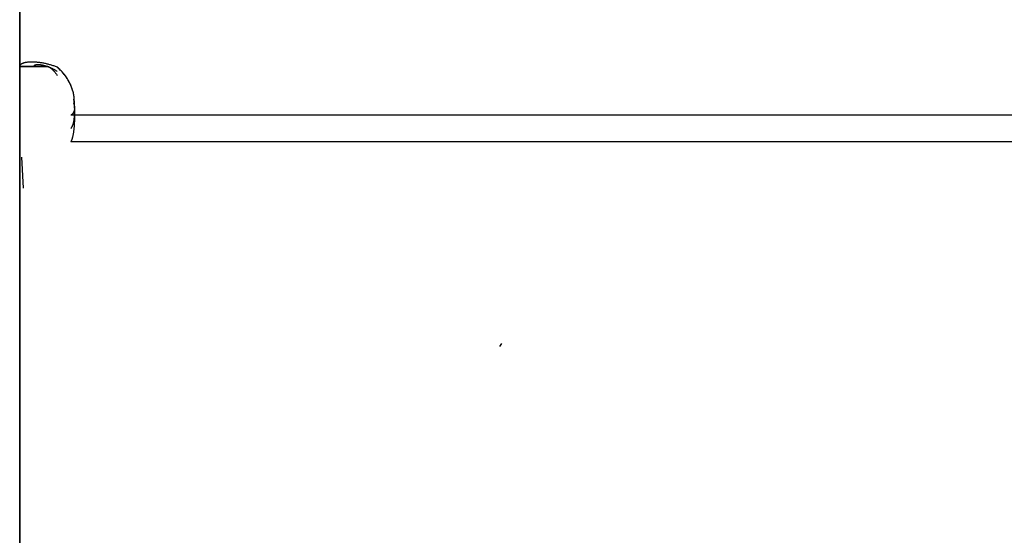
# Model space of a CAD drawing. Header units: millimetres. Extents: x 0 to 900, y -30 to 196.
# Tile 24 of 68: x 0 to 52, y 63 to 90. Entities that reach past the tile are written whole.
import ezdxf

# ---------------------------------------------------------------- set-up
doc = ezdxf.new("R2010")
doc.units = ezdxf.units.MM
doc.header["$MEASUREMENT"] = 0
doc.layers.add('Predefinito', color=5, linetype='Continuous')

# ---------------------------------------------------------------- blocks, each defined once
blk = doc.blocks.new('(#4957) MENSOLA_INTELIGENTE')
at = {"layer": 'Predefinito', "extrusion": (1, 0, 0)}
for points in [[(253.053, -143.639), (234.662, -83.486)], [(253.053, -143.639), (234.662, -83.486)], [(253.053, -143.639), (234.662, -83.486)], [(234.662, -83.486), (234.606, -83.308), (234.546, -83.13), (234.483, -82.952), (234.416, -82.775), (234.345, -82.598), (234.27, -82.421), (234.191, -82.245), (234.109, -82.07), (234.023, -81.895), (233.933, -81.722), (233.839, -81.549), (233.741, -81.378), (233.64, -81.207), (233.535, -81.039), (233.426, -80.871), (233.313, -80.706), (233.197, -80.542), (233.077, -80.38), (232.954, -80.22), (232.827, -80.062), (232.696, -79.906), (232.562, -79.753), (232.425, -79.602), (232.284, -79.453), (232.14, -79.308), (231.993, -79.165), (231.842, -79.025), (231.689, -78.888), (231.533, -78.754), (231.374, -78.623), (231.212, -78.495), (231.048, -78.371), (230.881, -78.25), (230.711, -78.132), (230.54, -78.019), (230.366, -77.908), (230.19, -77.802), (230.012, -77.699), (229.832, -77.6), (229.651, -77.505), (229.468, -77.414), (229.283, -77.327), (229.097, -77.243), (228.91, -77.164), (228.722, -77.089), (228.533, -77.017), (228.343, -76.95), (228.152, -76.887), (227.961, -76.827), (227.769, -76.772), (227.577, -76.721), (227.385, -76.674), (227.192, -76.631), (227, -76.591), (226.807, -76.556), (226.615, -76.525), (226.423, -76.497), (226.232, -76.474), (226.041, -76.454), (225.851, -76.438), (225.662, -76.425), (225.473, -76.416), (225.286, -76.411), (225.099, -76.409)], [(225.099, -76.409), (225.444, -76.415), (225.788, -76.433), (226.131, -76.463), (226.472, -76.504), (226.813, -76.557), (227.151, -76.622), (227.487, -76.698), (227.819, -76.786), (228.149, -76.886), (228.475, -76.996), (228.797, -77.118), (229.115, -77.251), (229.428, -77.395), (229.736, -77.549), (230.038, -77.714), (230.334, -77.889), (230.625, -78.074), (230.908, -78.27), (231.185, -78.474), (231.455, -78.689), (231.717, -78.912), (231.971, -79.144), (232.217, -79.385), (232.455, -79.634), (232.684, -79.892), (232.903, -80.157), (233.114, -80.429), (233.315, -80.708), (233.507, -80.995), (233.688, -81.287), (233.859, -81.586), (234.02, -81.89), (234.17, -82.2), (234.31, -82.515), (234.439, -82.834), (234.556, -83.158), (234.662, -83.486)], [(141.647, -76.409), (141.647, -188.156)], [(141.647, -76.409), (141.647, -188.156)], [(128.182, -77.246), (42.534, -103.432)], [(127.963, -76.529), (42.314, -102.715)], [(127.744, -75.812), (42.095, -101.997)], [(84.919, -88.905), (85.358, -90.339)], [(35.254, -108.471), (66.629, -211.091)], [(35.254, -108.471), (66.629, -211.091)], [(65.712, -209.803), (34.586, -107.996)], [(64.277, -210.242), (33.152, -108.435)], [(42.534, -103.432), (36.612, -105.242)], [(42.095, -101.997), (42.534, -103.432)], [(36.393, -104.525), (42.314, -102.715)], [(42.095, -101.997), (36.174, -103.808)], [(39.573, -104.337), (39.134, -102.903)], [(36.288, -103.654), (36.361, -103.71), (36.433, -103.769), (36.504, -103.831), (36.539, -103.863), (36.573, -103.895), (36.607, -103.929), (36.64, -103.963), (36.673, -103.998), (36.705, -104.034), (36.737, -104.07), (36.768, -104.107), (36.799, -104.145), (36.829, -104.183), (36.858, -104.222), (36.887, -104.261), (36.915, -104.302), (36.943, -104.342), (36.97, -104.384), (36.996, -104.426), (37.021, -104.468), (37.046, -104.511), (37.07, -104.555), (37.093, -104.599), (37.115, -104.643), (37.136, -104.688), (37.157, -104.733), (37.177, -104.779), (37.196, -104.825), (37.214, -104.872), (37.231, -104.918), (37.248, -104.965), (37.263, -105.013), (37.278, -105.06), (37.292, -105.108), (37.304, -105.156), (37.316, -105.204), (37.327, -105.253), (37.338, -105.301), (37.347, -105.35), (37.355, -105.399), (37.363, -105.447), (37.369, -105.496), (37.375, -105.545), (37.379, -105.593), (37.383, -105.642), (37.386, -105.691), (37.388, -105.739), (37.39, -105.788), (37.39, -105.836), (37.389, -105.884), (37.388, -105.932), (37.386, -105.98), (37.383, -106.027), (37.379, -106.075), (37.374, -106.122), (37.362, -106.215), (37.348, -106.307), (37.33, -106.397), (37.309, -106.487), (37.285, -106.577), (37.257, -106.666), (37.242, -106.711), (37.226, -106.756), (37.21, -106.8), (37.192, -106.845), (37.174, -106.889), (37.154, -106.933), (37.134, -106.977), (37.113, -107.021), (37.092, -107.064), (37.069, -107.107), (37.045, -107.15), (37.021, -107.193), (36.996, -107.235), (36.97, -107.276), (36.943, -107.318), (36.916, -107.359), (36.887, -107.399), (36.858, -107.439), (36.828, -107.479), (36.798, -107.518), (36.766, -107.557), (36.734, -107.594), (36.701, -107.632), (36.668, -107.669), (36.633, -107.705), (36.598, -107.74), (36.563, -107.775), (36.527, -107.81), (36.49, -107.843), (36.452, -107.876), (36.414, -107.908), (36.376, -107.939), (36.337, -107.97), (36.297, -108), (36.257, -108.029), (36.216, -108.057), (36.175, -108.085), (36.134, -108.112), (36.092, -108.138), (36.05, -108.163), (36.008, -108.187), (35.965, -108.211), (35.922, -108.233), (35.878, -108.255), (35.834, -108.276), (35.791, -108.296), (35.746, -108.315), (35.702, -108.334), (35.658, -108.351), (35.613, -108.368), (35.568, -108.384), (35.524, -108.399), (35.434, -108.426), (35.344, -108.45), (35.254, -108.471)], [(35.254, -108.471), (35.346, -108.45), (35.437, -108.425), (35.526, -108.398), (35.615, -108.367), (35.703, -108.333), (35.789, -108.296), (35.875, -108.257), (35.958, -108.214), (36.041, -108.168), (36.121, -108.12), (36.2, -108.069), (36.277, -108.015), (36.352, -107.958), (36.425, -107.899), (36.496, -107.837), (36.565, -107.773), (36.631, -107.707), (36.695, -107.638), (36.757, -107.567), (36.816, -107.494), (36.873, -107.419), (36.927, -107.342), (36.978, -107.264), (37.027, -107.183), (37.072, -107.101), (37.115, -107.017), (37.155, -106.932), (37.192, -106.846), (37.226, -106.758), (37.256, -106.669), (37.284, -106.579), (37.308, -106.488), (37.33, -106.397), (37.348, -106.305), (37.363, -106.212), (37.374, -106.119), (37.383, -106.025), (37.388, -105.931), (37.39, -105.837), (37.389, -105.743), (37.384, -105.649), (37.376, -105.556), (37.365, -105.462), (37.35, -105.369), (37.333, -105.277), (37.312, -105.186), (37.288, -105.095), (37.261, -105.005), (37.23, -104.916), (37.197, -104.828), (37.16, -104.741), (37.121, -104.656), (37.079, -104.572), (37.033, -104.49), (36.985, -104.409), (36.934, -104.33), (36.881, -104.253), (36.825, -104.177), (36.766, -104.104), (36.704, -104.033), (36.641, -103.964), (36.574, -103.897), (36.506, -103.833), (36.435, -103.771), (36.363, -103.711), (36.288, -103.654)], [(36.288, -103.654), (36.363, -103.711), (36.435, -103.771), (36.506, -103.833), (36.574, -103.897), (36.641, -103.964), (36.704, -104.033), (36.766, -104.104), (36.825, -104.177), (36.881, -104.253), (36.934, -104.33), (36.985, -104.409), (37.033, -104.49), (37.079, -104.572), (37.121, -104.656), (37.16, -104.741), (37.197, -104.828), (37.23, -104.916), (37.261, -105.005), (37.288, -105.095), (37.312, -105.186), (37.333, -105.277), (37.35, -105.369), (37.365, -105.462), (37.376, -105.556), (37.384, -105.649), (37.389, -105.743), (37.39, -105.837), (37.388, -105.931), (37.383, -106.025), (37.374, -106.119), (37.363, -106.212), (37.348, -106.305), (37.33, -106.397), (37.308, -106.488), (37.284, -106.579), (37.256, -106.669), (37.226, -106.758), (37.192, -106.846), (37.155, -106.932), (37.115, -107.017), (37.072, -107.101), (37.027, -107.183), (36.978, -107.264), (36.927, -107.342), (36.873, -107.419), (36.816, -107.494), (36.757, -107.567), (36.695, -107.638), (36.631, -107.707), (36.565, -107.773), (36.496, -107.837), (36.425, -107.899), (36.352, -107.958), (36.277, -108.015), (36.2, -108.069), (36.121, -108.12), (36.041, -108.168), (35.958, -108.214), (35.875, -108.257), (35.789, -108.296), (35.703, -108.333), (35.615, -108.367), (35.526, -108.398), (35.437, -108.425), (35.346, -108.45), (35.254, -108.471)], [(35.559, -102.627), (35.571, -102.664), (35.583, -102.702), (35.597, -102.739), (35.611, -102.776), (35.626, -102.813), (35.642, -102.85), (35.658, -102.886), (35.676, -102.922), (35.694, -102.958), (35.713, -102.994), (35.732, -103.029), (35.752, -103.064), (35.773, -103.098), (35.795, -103.132), (35.817, -103.166), (35.84, -103.199), (35.864, -103.232), (35.888, -103.264), (35.913, -103.296), (35.939, -103.327), (35.965, -103.358), (35.992, -103.388), (36.019, -103.417), (36.047, -103.446), (36.076, -103.474), (36.105, -103.502), (36.134, -103.529), (36.164, -103.555), (36.194, -103.581), (36.225, -103.606), (36.256, -103.63), (36.288, -103.654)], [(36.288, -103.654), (36.234, -103.613), (36.182, -103.571), (36.131, -103.526), (36.082, -103.48), (36.034, -103.433), (35.988, -103.383), (35.944, -103.333), (35.901, -103.28), (35.86, -103.227), (35.821, -103.172), (35.784, -103.115), (35.749, -103.058), (35.715, -102.999), (35.684, -102.939), (35.655, -102.879), (35.628, -102.817), (35.603, -102.754), (35.58, -102.691), (35.559, -102.627)], [(36.288, -103.654), (36.234, -103.613), (36.182, -103.571), (36.131, -103.526), (36.082, -103.48), (36.034, -103.433), (35.988, -103.383), (35.944, -103.333), (35.901, -103.28), (35.86, -103.227), (35.821, -103.172), (35.784, -103.115), (35.749, -103.058), (35.715, -102.999), (35.684, -102.939), (35.655, -102.879), (35.628, -102.817), (35.603, -102.754), (35.58, -102.691), (35.559, -102.627)], [(36.174, -103.808), (36.612, -105.242)], [(34.412, -98.876), (35.559, -102.627)], [(34.412, -98.876), (35.559, -102.627)], [(34.412, -98.876), (35.559, -102.627)], [(35.278, -105.65), (34.84, -104.216)], [(33.612, -96.258), (34.412, -98.876)], [(33.612, -96.258), (34.412, -98.876)], [(33.612, -96.258), (34.412, -98.876)], [(34.586, -107.996), (33.152, -108.435)], [(34.468, -105.898), (34.029, -104.463)], [(34.029, -104.463), (34.127, -104.783)], [(34.136, -106.522), (32.701, -106.961)], [(32.859, -105.416), (34.175, -106.136)], [(27.318, -75.671), (33.612, -96.258)], [(27.318, -75.671), (33.612, -96.258)], [(27.318, -75.671), (33.612, -96.258)]]:
    blk.add_lwpolyline(points, dxfattribs=at)
at = {"layer": 'Predefinito'}
for points in [[(1.5, 234.662), (0, 234.662)], [(898.4, 81.986), (1.6, 81.986)], [(898.4, 81.548), (1.6, 81.548)], [(0, 37.39), (1.5, 37.39)], [(0, 36.288), (1.5, 36.288)], [(1.5, 35.559), (0, 35.559)], [(1.5, 34.986), (0, 34.986)], [(0, 34.412), (1.5, 34.412)], [(2.886, 34.136), (450, 34.136)], [(897.074, 34.114), (2.926, 34.114)], [(1.5, 34.012), (0, 34.012)], [(0, 33.612), (1.5, 33.612)], [(450, 32.701), (2.886, 32.701)], [(897.074, 32.614), (2.926, 32.614)], [(1.5, 30.465), (0, 30.465)]]:
    blk.add_lwpolyline(points, dxfattribs=at)
at = {"layer": 'Predefinito', "extrusion": (0.999863, -0.015922, -0.004542)}
blk.add_lwpolyline([(42.115, -101.992), (36.307, -103.649)], dxfattribs=at)
at = {"layer": 'Predefinito', "extrusion": (0.886362, 0.275996, 0.371737)}
blk.add_lwpolyline([(34.201, -100.769), (34.062, -100.934)], dxfattribs=at)
at = {"layer": 'Predefinito', "extrusion": (0, -0.292372, 0.956305)}
for points in [[(1.6, 4.243), (1.601, 4.195), (1.602, 4.148), (1.605, 4.101), (1.609, 4.053), (1.614, 4.005), (1.62, 3.958), (1.628, 3.91), (1.636, 3.863), (1.646, 3.815), (1.657, 3.768), (1.669, 3.721), (1.683, 3.674), (1.697, 3.627), (1.713, 3.581), (1.729, 3.535), (1.747, 3.49), (1.766, 3.445), (1.786, 3.4), (1.807, 3.356), (1.829, 3.313), (1.853, 3.27), (1.877, 3.228), (1.902, 3.186), (1.928, 3.145), (1.955, 3.105), (1.983, 3.066), (2.012, 3.027), (2.041, 2.99), (2.072, 2.953), (2.103, 2.917), (2.134, 2.882), (2.167, 2.848)], [(1.6, 4.243), (1.601, 4.176), (1.605, 4.108), (1.61, 4.042), (1.618, 3.975), (1.628, 3.909), (1.64, 3.843), (1.655, 3.777), (1.672, 3.712), (1.691, 3.648), (1.712, 3.584), (1.735, 3.521), (1.76, 3.459), (1.787, 3.397), (1.817, 3.337), (1.848, 3.278), (1.882, 3.219), (1.917, 3.162), (1.954, 3.107), (1.993, 3.052), (2.034, 2.999), (2.077, 2.947), (2.121, 2.896), (2.167, 2.848)], [(1.6, 4.243), (1.601, 4.195), (1.602, 4.148), (1.605, 4.101), (1.609, 4.053), (1.614, 4.005), (1.62, 3.958), (1.628, 3.91), (1.636, 3.863), (1.646, 3.815), (1.657, 3.768), (1.669, 3.721), (1.683, 3.674), (1.697, 3.627), (1.713, 3.581), (1.729, 3.535), (1.747, 3.49), (1.766, 3.445), (1.786, 3.4), (1.807, 3.356), (1.829, 3.313), (1.853, 3.27), (1.877, 3.228), (1.902, 3.186), (1.928, 3.145), (1.955, 3.105), (1.983, 3.066), (2.012, 3.027), (2.041, 2.99), (2.072, 2.953), (2.103, 2.917), (2.134, 2.882), (2.167, 2.848)], [(2.167, 2.848), (2.211, 2.802), (2.253, 2.754), (2.295, 2.706), (2.336, 2.657), (2.375, 2.607), (2.414, 2.555), (2.451, 2.503), (2.487, 2.45), (2.521, 2.396), (2.554, 2.342), (2.586, 2.286), (2.617, 2.23), (2.646, 2.174), (2.674, 2.116), (2.701, 2.058), (2.726, 2)], [(2.167, 2.848), (2.231, 2.78), (2.292, 2.71), (2.351, 2.638), (2.407, 2.565), (2.461, 2.489), (2.512, 2.411), (2.56, 2.332), (2.606, 2.251), (2.649, 2.169), (2.689, 2.085), (2.726, 2)], [(2.167, 2.848), (2.211, 2.802), (2.253, 2.754), (2.295, 2.706), (2.336, 2.657), (2.375, 2.607), (2.414, 2.555), (2.451, 2.503), (2.487, 2.45), (2.521, 2.396), (2.554, 2.342), (2.586, 2.286), (2.617, 2.23), (2.646, 2.174), (2.674, 2.116), (2.701, 2.058), (2.726, 2)]]:
    blk.add_lwpolyline(points, dxfattribs=at)
at = {"layer": 'Predefinito', "extrusion": (0, 1, 0)}
for points in [[(-1.5, -108.471), (0, -108.471)], [(0, -108.471), (-1.5, -108.471)], [(-2.726, -105.898), (-450, -105.898)], [(-450, -104.463), (-2.726, -104.463)]]:
    blk.add_lwpolyline(points, dxfattribs=at)
at = {"layer": 'Predefinito', "extrusion": (-0.148939, -0.15824, 0.976103)}
blk.add_lwpolyline([(-22.666, 0.824), (-22.666, 2.325)], dxfattribs=at)
at = {"layer": 'Predefinito', "extrusion": (0, 0.956305, 0.292372)}
for points in [[(-2.886, -111.848), (-2.875, -111.903), (-2.863, -111.957), (-2.85, -112.012), (-2.835, -112.066), (-2.82, -112.12), (-2.803, -112.174), (-2.785, -112.228), (-2.766, -112.281), (-2.746, -112.334), (-2.725, -112.387), (-2.702, -112.439), (-2.679, -112.491), (-2.654, -112.542), (-2.628, -112.593), (-2.601, -112.644), (-2.573, -112.694), (-2.544, -112.743), (-2.514, -112.792), (-2.483, -112.839), (-2.451, -112.887), (-2.418, -112.933), (-2.384, -112.979), (-2.35, -113.024), (-2.314, -113.068), (-2.277, -113.111), (-2.24, -113.154), (-2.202, -113.195), (-2.163, -113.236), (-2.123, -113.276), (-2.083, -113.315), (-2.042, -113.353), (-2, -113.389)], [(-2.886, -111.848), (-2.867, -111.937), (-2.846, -112.025), (-2.822, -112.112), (-2.795, -112.199), (-2.765, -112.284), (-2.732, -112.368), (-2.697, -112.452), (-2.658, -112.534), (-2.617, -112.614), (-2.573, -112.694), (-2.527, -112.771), (-2.478, -112.848), (-2.426, -112.922), (-2.372, -112.995), (-2.316, -113.066), (-2.257, -113.135), (-2.196, -113.201), (-2.133, -113.266), (-2.067, -113.329), (-2, -113.389)], [(-2.886, -111.848), (-2.875, -111.903), (-2.863, -111.957), (-2.85, -112.012), (-2.835, -112.066), (-2.82, -112.12), (-2.803, -112.174), (-2.785, -112.228), (-2.766, -112.281), (-2.746, -112.334), (-2.725, -112.387), (-2.702, -112.439), (-2.679, -112.491), (-2.654, -112.542), (-2.628, -112.593), (-2.601, -112.644), (-2.573, -112.694), (-2.544, -112.743), (-2.514, -112.792), (-2.483, -112.839), (-2.451, -112.887), (-2.418, -112.933), (-2.384, -112.979), (-2.35, -113.024), (-2.314, -113.068), (-2.277, -113.111), (-2.24, -113.154), (-2.202, -113.195), (-2.163, -113.236), (-2.123, -113.276), (-2.083, -113.315), (-2.042, -113.353), (-2, -113.389)]]:
    blk.add_lwpolyline(points, dxfattribs=at)
at = {"layer": 'Predefinito'}
for points in [[(2, 33.152, -108.435), (1.956, 33.158, -108.452), (1.911, 33.165, -108.469), (1.866, 33.173, -108.486), (1.822, 33.182, -108.502), (1.777, 33.191, -108.517), (1.732, 33.202, -108.532), (1.687, 33.214, -108.546), (1.643, 33.227, -108.559), (1.598, 33.24, -108.572), (1.553, 33.255, -108.584), (1.509, 33.271, -108.596), (1.464, 33.287, -108.607), (1.42, 33.304, -108.617), (1.376, 33.323, -108.627), (1.332, 33.342, -108.637), (1.289, 33.362, -108.646), (1.245, 33.383, -108.654), (1.202, 33.405, -108.662), (1.159, 33.427, -108.669), (1.117, 33.451, -108.675), (1.075, 33.475, -108.681), (1.034, 33.501, -108.687), (0.992, 33.527, -108.692), (0.952, 33.554, -108.696), (0.911, 33.581, -108.7), (0.872, 33.61, -108.704), (0.832, 33.64, -108.706), (0.794, 33.67, -108.709), (0.756, 33.701, -108.711), (0.718, 33.733, -108.712), (0.682, 33.766, -108.713), (0.645, 33.799, -108.713), (0.61, 33.834, -108.713), (0.575, 33.869, -108.712), (0.541, 33.904, -108.711), (0.508, 33.941, -108.709), (0.476, 33.978, -108.707), (0.444, 34.017, -108.704), (0.413, 34.056, -108.701), (0.383, 34.095, -108.697), (0.355, 34.136, -108.693), (0.327, 34.177, -108.688), (0.299, 34.219, -108.683), (0.273, 34.261, -108.677), (0.248, 34.304, -108.671), (0.224, 34.348, -108.665), (0.201, 34.393, -108.658), (0.18, 34.438, -108.65), (0.159, 34.485, -108.642), (0.139, 34.531, -108.634), (0.121, 34.579, -108.625), (0.104, 34.627, -108.616), (0.088, 34.676, -108.606), (0.073, 34.725, -108.596), (0.059, 34.775, -108.585), (0.047, 34.826, -108.574), (0.036, 34.877, -108.563), (0.027, 34.929, -108.551), (0.019, 34.982, -108.539), (0.012, 35.035, -108.526), (0.007, 35.089, -108.513), (0.003, 35.143, -108.499), (0.001, 35.199, -108.485), (0, 35.254, -108.471)], [(2, 33.866, -108.217), (1.974, 33.871, -108.233), (1.948, 33.877, -108.249), (1.922, 33.883, -108.265), (1.895, 33.89, -108.28), (1.869, 33.897, -108.295), (1.842, 33.905, -108.309), (1.815, 33.914, -108.324), (1.788, 33.923, -108.337), (1.761, 33.932, -108.351), (1.734, 33.942, -108.364), (1.706, 33.952, -108.377), (1.679, 33.964, -108.389), (1.652, 33.975, -108.401), (1.624, 33.987, -108.412), (1.597, 34, -108.423), (1.57, 34.013, -108.434), (1.543, 34.027, -108.444), (1.516, 34.041, -108.454), (1.489, 34.056, -108.464), (1.462, 34.072, -108.473), (1.436, 34.088, -108.482), (1.409, 34.104, -108.49), (1.383, 34.122, -108.498), (1.357, 34.14, -108.505), (1.332, 34.158, -108.512), (1.306, 34.177, -108.519), (1.281, 34.197, -108.525), (1.257, 34.217, -108.53), (1.232, 34.238, -108.536), (1.208, 34.259, -108.541), (1.185, 34.281, -108.545), (1.162, 34.304, -108.549), (1.139, 34.327, -108.552), (1.116, 34.351, -108.556), (1.095, 34.376, -108.558), (1.073, 34.401, -108.56), (1.053, 34.427, -108.562), (1.032, 34.453, -108.564), (1.013, 34.479, -108.565), (0.993, 34.507, -108.565), (0.975, 34.534, -108.565), (0.957, 34.562, -108.565), (0.939, 34.591, -108.564), (0.923, 34.62, -108.563), (0.907, 34.649, -108.562), (0.891, 34.679, -108.56), (0.876, 34.709, -108.558), (0.862, 34.739, -108.556), (0.849, 34.77, -108.553), (0.836, 34.801, -108.55), (0.824, 34.832, -108.546), (0.813, 34.864, -108.542), (0.803, 34.895, -108.538), (0.794, 34.927, -108.533), (0.785, 34.959, -108.529), (0.777, 34.992, -108.523), (0.77, 35.024, -108.518), (0.764, 35.057, -108.512), (0.759, 35.09, -108.506), (0.754, 35.122, -108.499), (0.751, 35.155, -108.493), (0.749, 35.188, -108.486), (0.747, 35.221, -108.478), (0.747, 35.254, -108.471)], [(1.5, 35.254, -108.471), (1.5, 35.241, -108.472), (1.501, 35.227, -108.474), (1.502, 35.213, -108.475), (1.503, 35.2, -108.476), (1.505, 35.186, -108.476), (1.507, 35.172, -108.477), (1.509, 35.159, -108.477), (1.512, 35.145, -108.477), (1.515, 35.131, -108.476), (1.519, 35.118, -108.475), (1.522, 35.104, -108.474), (1.527, 35.09, -108.473), (1.531, 35.077, -108.471), (1.536, 35.063, -108.469), (1.541, 35.05, -108.467), (1.546, 35.037, -108.465), (1.552, 35.023, -108.462), (1.558, 35.01, -108.459), (1.564, 34.997, -108.456), (1.57, 34.984, -108.452), (1.577, 34.971, -108.448), (1.584, 34.958, -108.444), (1.591, 34.946, -108.439), (1.598, 34.933, -108.435), (1.606, 34.921, -108.43), (1.614, 34.909, -108.424), (1.622, 34.897, -108.418), (1.63, 34.885, -108.412), (1.639, 34.873, -108.406), (1.648, 34.862, -108.399), (1.656, 34.851, -108.393), (1.665, 34.839, -108.385), (1.675, 34.829, -108.378), (1.684, 34.818, -108.37), (1.694, 34.807, -108.362), (1.703, 34.797, -108.353), (1.713, 34.787, -108.344), (1.723, 34.777, -108.335), (1.733, 34.768, -108.326), (1.744, 34.758, -108.316), (1.754, 34.749, -108.306), (1.764, 34.74, -108.296), (1.775, 34.731, -108.285), (1.785, 34.722, -108.274), (1.796, 34.714, -108.263), (1.807, 34.705, -108.251), (1.818, 34.697, -108.239), (1.828, 34.689, -108.227), (1.85, 34.674, -108.202), (1.872, 34.659, -108.176), (1.894, 34.645, -108.149), (1.915, 34.632, -108.121), (1.937, 34.62, -108.091), (1.958, 34.608, -108.06), (1.979, 34.597, -108.029), (2, 34.586, -107.996)], [(2.726, 34.468, -105.898), (2.736, 34.456, -105.902), (2.745, 34.444, -105.906), (2.755, 34.433, -105.91), (2.764, 34.422, -105.915), (2.773, 34.41, -105.92), (2.781, 34.399, -105.925), (2.79, 34.389, -105.93), (2.798, 34.378, -105.936), (2.806, 34.367, -105.942), (2.814, 34.357, -105.948), (2.821, 34.347, -105.955), (2.829, 34.337, -105.961), (2.836, 34.327, -105.968), (2.842, 34.317, -105.975), (2.849, 34.308, -105.983), (2.855, 34.298, -105.99), (2.861, 34.289, -105.998), (2.867, 34.28, -106.006), (2.873, 34.271, -106.015), (2.878, 34.263, -106.023), (2.883, 34.254, -106.032), (2.888, 34.246, -106.041), (2.893, 34.238, -106.05), (2.897, 34.231, -106.059), (2.901, 34.223, -106.068), (2.905, 34.216, -106.078), (2.909, 34.209, -106.088), (2.913, 34.202, -106.098), (2.916, 34.195, -106.108), (2.919, 34.189, -106.118), (2.922, 34.183, -106.128), (2.924, 34.177, -106.139), (2.927, 34.171, -106.15), (2.929, 34.166, -106.16), (2.931, 34.16, -106.171), (2.932, 34.156, -106.182), (2.934, 34.151, -106.194), (2.935, 34.147, -106.205), (2.936, 34.142, -106.216), (2.937, 34.139, -106.228), (2.937, 34.135, -106.239), (2.937, 34.132, -106.251), (2.937, 34.129, -106.263), (2.937, 34.126, -106.275), (2.937, 34.123, -106.287), (2.936, 34.121, -106.299), (2.935, 34.119, -106.311), (2.934, 34.118, -106.323), (2.933, 34.116, -106.335), (2.931, 34.115, -106.347), (2.929, 34.115, -106.36), (2.927, 34.114, -106.372), (2.925, 34.114, -106.385), (2.923, 34.115, -106.397), (2.92, 34.115, -106.409), (2.917, 34.116, -106.422), (2.914, 34.117, -106.434), (2.911, 34.119, -106.447), (2.907, 34.121, -106.46), (2.903, 34.123, -106.472), (2.899, 34.126, -106.485), (2.895, 34.129, -106.497), (2.89, 34.132, -106.51), (2.886, 34.136, -106.522)], [(2.726, 34.248, -105.178), (2.735, 34.22, -105.187), (2.744, 34.192, -105.197), (2.753, 34.165, -105.207), (2.762, 34.138, -105.218), (2.77, 34.111, -105.23), (2.778, 34.084, -105.242), (2.786, 34.057, -105.255), (2.794, 34.031, -105.269), (2.802, 34.005, -105.283), (2.809, 33.979, -105.298), (2.816, 33.953, -105.314), (2.823, 33.928, -105.33), (2.83, 33.903, -105.347), (2.837, 33.878, -105.365), (2.843, 33.854, -105.383), (2.849, 33.83, -105.402), (2.855, 33.806, -105.421), (2.861, 33.783, -105.441), (2.866, 33.761, -105.461), (2.871, 33.738, -105.482), (2.877, 33.717, -105.504), (2.881, 33.695, -105.526), (2.886, 33.675, -105.549), (2.89, 33.655, -105.572), (2.895, 33.635, -105.596), (2.899, 33.616, -105.62), (2.902, 33.598, -105.645), (2.906, 33.58, -105.67), (2.909, 33.563, -105.695), (2.912, 33.546, -105.721), (2.915, 33.53, -105.748), (2.918, 33.515, -105.775), (2.92, 33.5, -105.802), (2.922, 33.487, -105.83), (2.924, 33.474, -105.858), (2.926, 33.461, -105.887), (2.928, 33.45, -105.916), (2.929, 33.439, -105.945), (2.93, 33.429, -105.974), (2.931, 33.419, -106.004), (2.932, 33.411, -106.034), (2.932, 33.403, -106.064), (2.932, 33.395, -106.095), (2.932, 33.389, -106.125), (2.932, 33.383, -106.156), (2.932, 33.378, -106.187), (2.931, 33.374, -106.218), (2.93, 33.37, -106.249), (2.929, 33.367, -106.281), (2.928, 33.365, -106.312), (2.926, 33.364, -106.343), (2.924, 33.363, -106.375), (2.922, 33.364, -106.406), (2.92, 33.365, -106.437), (2.918, 33.366, -106.468), (2.915, 33.369, -106.499), (2.912, 33.372, -106.53), (2.909, 33.376, -106.561), (2.906, 33.381, -106.592), (2.902, 33.386, -106.622), (2.898, 33.392, -106.653), (2.894, 33.4, -106.683), (2.89, 33.407, -106.713), (2.886, 33.416, -106.742)], [(2.726, 34.029, -104.463), (2.736, 33.982, -104.478), (2.745, 33.936, -104.495), (2.755, 33.89, -104.512), (2.764, 33.845, -104.53), (2.773, 33.8, -104.55), (2.781, 33.756, -104.571), (2.79, 33.713, -104.592), (2.798, 33.67, -104.615), (2.806, 33.628, -104.639), (2.814, 33.586, -104.664), (2.821, 33.545, -104.69), (2.829, 33.505, -104.717), (2.836, 33.465, -104.744), (2.842, 33.427, -104.773), (2.849, 33.389, -104.803), (2.855, 33.351, -104.833), (2.861, 33.315, -104.865), (2.867, 33.279, -104.897), (2.873, 33.244, -104.93), (2.878, 33.21, -104.964), (2.883, 33.176, -104.999), (2.888, 33.144, -105.034), (2.893, 33.112, -105.07), (2.897, 33.081, -105.107), (2.901, 33.051, -105.145), (2.905, 33.022, -105.183), (2.909, 32.993, -105.222), (2.913, 32.966, -105.262), (2.916, 32.939, -105.303), (2.919, 32.914, -105.343), (2.922, 32.889, -105.385), (2.924, 32.866, -105.427), (2.927, 32.843, -105.47), (2.929, 32.821, -105.513), (2.931, 32.8, -105.557), (2.932, 32.781, -105.601), (2.934, 32.762, -105.646), (2.935, 32.745, -105.691), (2.936, 32.728, -105.737), (2.937, 32.713, -105.783), (2.937, 32.698, -105.829), (2.937, 32.685, -105.876), (2.937, 32.673, -105.923), (2.937, 32.662, -105.971), (2.937, 32.652, -106.018), (2.936, 32.643, -106.066), (2.935, 32.636, -106.115), (2.934, 32.63, -106.164), (2.933, 32.624, -106.212), (2.931, 32.62, -106.262), (2.929, 32.618, -106.311), (2.927, 32.616, -106.36), (2.925, 32.616, -106.41), (2.923, 32.617, -106.46), (2.92, 32.62, -106.51), (2.917, 32.623, -106.56), (2.914, 32.628, -106.61), (2.911, 32.635, -106.66), (2.907, 32.642, -106.71), (2.903, 32.651, -106.76), (2.899, 32.662, -106.81), (2.895, 32.673, -106.861), (2.89, 32.687, -106.911), (2.886, 32.701, -106.961)]]:
    blk.add_polyline3d(points, dxfattribs=at)

msp = doc.modelspace()

# ---------------------------------------------------------------- block references
at = {"layer": 'Predefinito', "extrusion": (0, -1, 0)}
for p in [(0, 1061.537, 20.473), (0, 1741.537, 20.473), (0, 1401.537, 20.473), (0, 381.537, 20.473), (0, 721.537, 20.473)]:
    msp.add_blockref('(#4957) MENSOLA_INTELIGENTE', p, dxfattribs=at)

doc.saveas('drawing.dxf')
